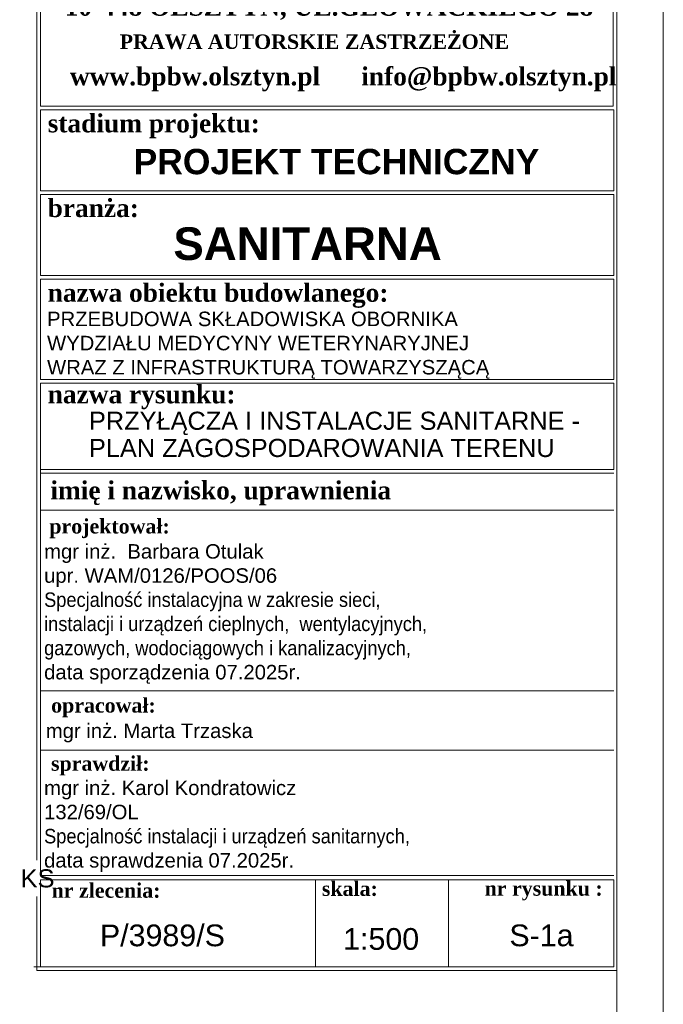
# Model space of a CAD drawing. Header units: millimetres. Extents: x 7464056 to 7464277, y 5957530 to 5957827.
# Tile 18 of 22: x 7464222 to 7464266, y 5957642 to 5957710. Entities that reach past the tile are written whole.
import ezdxf

# ---------------------------------------------------------------- set-up
doc = ezdxf.new("R2010")
doc.units = ezdxf.units.MM
doc.header["$MEASUREMENT"] = 0
for name, color, linetype, lineweight in [('__A-opisy', 7, 'CONTINUOUS', 20), ('__A-Tabelka', 7, 'CONTINUOUS', 18), ('A-Tabelka', 7, 'CONTINUOUS', 18)]:
    doc.layers.add(name, color=color, linetype=linetype, lineweight=lineweight)
doc.styles.add('arial', font='arial.ttf')
doc.styles.add('m3', font='timesbd.ttf')
doc.styles.add('OP.3', font='arial.ttf', dxfattribs={"height": 12.5})

msp = doc.modelspace()

# ---------------------------------------------------------------- linework, layer by layer
at = {"layer": '__A-Tabelka'}
msp.add_line((7464223.016, 5957645.08), (7464263.016, 5957645.08), dxfattribs=at)
at = {"layer": '__A-Tabelka', "ltscale": 5}
for points in [[(7464266.428, 5957826.876), (7464056.428, 5957826.876), (7464056.428, 5957529.876), (7464266.428, 5957529.876)], [(7464263.228, 5957823.676), (7464072.628, 5957823.676), (7464072.628, 5957533.076), (7464263.228, 5957533.076)]]:
    msp.add_lwpolyline(points, close=True, dxfattribs=at)
at = {"layer": 'A-Tabelka'}
for p, q in [((7464223.478, 5957651.383), (7464223.478, 5957683.355)), ((7464263.228, 5957683.355), (7464263.228, 5957651.383)), ((7464223.478, 5957679.146), (7464263.016, 5957679.146)), ((7464223.478, 5957676.59), (7464263.016, 5957676.59)), ((7464223.478, 5957664.131), (7464263.016, 5957664.131)), ((7464223.478, 5957660.021), (7464263.016, 5957660.021)), ((7464223.478, 5957651.383), (7464263.016, 5957651.383)), ((7464263.016, 5957651.383), (7464223.478, 5957651.383)), ((7464242.445, 5957651.08), (7464242.445, 5957645.08)), ((7464251.621, 5957651.08), (7464251.621, 5957645.08))]:
    msp.add_line(p, q, dxfattribs=at)
for points in [[(7464223.228, 5957721.132), (7464263.228, 5957721.132), (7464263.228, 5957644.83), (7464223.228, 5957644.83)], [(7464263.016, 5957704.217), (7464263.016, 5957698.621), (7464223.478, 5957698.621), (7464223.478, 5957704.217)], [(7464263.016, 5957698.371), (7464263.016, 5957692.774), (7464223.478, 5957692.774), (7464223.478, 5957698.371)], [(7464263.016, 5957692.524), (7464263.016, 5957685.611), (7464223.478, 5957685.611), (7464223.478, 5957692.524)], [(7464263.016, 5957685.361), (7464263.016, 5957679.396), (7464223.478, 5957679.396), (7464223.478, 5957685.361)], [(7464263.016, 5957651.08), (7464263.016, 5957645.08), (7464223.478, 5957645.08), (7464223.478, 5957651.08)]]:
    msp.add_lwpolyline(points, close=True, dxfattribs=at)
msp.add_lwpolyline([(7464223.478, 5957704.467), (7464223.478, 5957720.882), (7464262.978, 5957720.882), (7464262.978, 5957704.467), (7464223.478, 5957704.467)], dxfattribs=at)

# ---------------------------------------------------------------- texts
at = {"layer": '__A-opisy', "color": 7, "insert": (7464223.932, 5957687.975), "char_height": 1, "width": 671.19294, "attachment_point": 4, "style": 'OP.3'}
msp.add_mtext('\\pxsm1;PRZEBUDOWA SKŁADOWISKA OBORNIKA \\PWYDZIAŁU MEDYCYNY WETERYNARYJNEJ\\PWRAZ Z INFRASTRUKTURĄ TOWARZYSZĄCĄ', dxfattribs=at)
at = {"layer": 'A-Tabelka'}
for s, height, style, p in [('10-448 OLSZTYN, UL.GŁOWACKIEGO 28', 1.25, 'm3', (7464225.146, 5957710.716)), ('PRAWA AUTORSKIE ZASTRZEŻONE', 1, 'm3', (7464228.939, 5957708.421)), ('www.bpbw.olsztyn.pl      info@bpbw.olsztyn.pl', 1.25, 'm3', (7464225.509, 5957705.906)), ('stadium projektu:', 1.25, 'm3', (7464223.974, 5957702.666)), ('branża:', 1.25, 'm3', (7464223.974, 5957696.819)), ('nazwa obiektu budowlanego:', 1.25, 'm3', (7464223.974, 5957690.973)), ('nazwa rysunku:', 1.25, 'm3', (7464223.974, 5957683.965)), ('imię i nazwisko, uprawnienia', 1.25, 'm3', (7464224.161, 5957677.336)), ('projektował:', 1, 'm3', (7464224.09, 5957674.98)), ('opracował:', 1, 'm3', (7464224.214, 5957662.621)), ('sprawdził:', 1, 'm3', (7464224.205, 5957658.608)), ('nr zlecenia:', 1, 'm3', (7464224.247, 5957649.842)), ('skala:', 1, 'm3', (7464242.883, 5957649.969)), ('nr rysunku :', 1, 'm3', (7464254.106, 5957649.984)), ('P/3989/S', 1.5, 'OP.3', (7464227.578, 5957646.493)), ('1:500', 1.5, 'OP.3', (7464244.349, 5957646.246)), ('S-1a', 1.5, 'OP.3', (7464255.814, 5957646.495))]:
    msp.add_text(s, height=height, dxfattribs=dict(at, style=style)).set_placement(p)
at = {"layer": 'A-Tabelka', "lineweight": 70, "attachment_point": 1, "style": 'OP.3'}
for s, insert, char_height, width in [('{\\fArial CE|b1|i0|c238|p34;PROJEKT TECHNICZNY }', (7464229.9, 5957701.524), 1.75, 30.16407), ('{\\fArial CE|b1|i0|c238|p34;SANITARNA}', (7464232.643, 5957696.108), 2.25, 19.6167)]:
    msp.add_mtext(s, dxfattribs=dict(at, insert=insert, char_height=char_height, width=width))
at = {"layer": 'A-Tabelka', "attachment_point": 1, "style": 'OP.3'}
for s, insert, char_height, width in [('\\pxsm0.9;PRZYŁĄCZA I INSTALACJE SANITARNE - PLAN ZAGOSPODAROWANIA TERENU', (7464226.822, 5957683.385), 1.25, 38.21172), ('mgr inż.  Barbara Otulak\\Pupr. WAM/0126/POOS/06\\P{\\W0.9;Specjalność instalacyjna w zakresie sieci, instalacji i urządzeń cieplnych,  wentylacyjnych, gazowych, wodociągowych i kanalizacyjnych,\\P}data sporządzenia 07.2025r.', (7464223.728, 5957674.245), 1, 27.89289), ('mgr inż. Marta Trzaska', (7464223.844, 5957661.863), 1, 28.37752), ('mgr inż. Karol Kondratowicz\\P132/69/OL\\P{\\W0.9;Specjalność instalacji i urządzeń sanitarnych,\\P}data sprawdzenia 07.2025r.', (7464223.727, 5957657.926), 1, 28.37752)]:
    msp.add_mtext(s, dxfattribs=dict(at, insert=insert, char_height=char_height, width=width))

# ---------------------------------------------------------------- next in the draw order: texts
at = {"layer": '__A-opisy', "color": 7, "ltscale": 2, "insert": (7464181.349, 5957650.991), "char_height": 1.25, "width": 41.36862, "attachment_point": 4, "style": 'arial', "bg_fill": 2}
msp.add_mtext('{\\fArial|b0|i0|c238|p34;oznaczenie, odpowiednio: wpustu, studni KD, studni KS}', dxfattribs=at)

doc.saveas('drawing.dxf')
